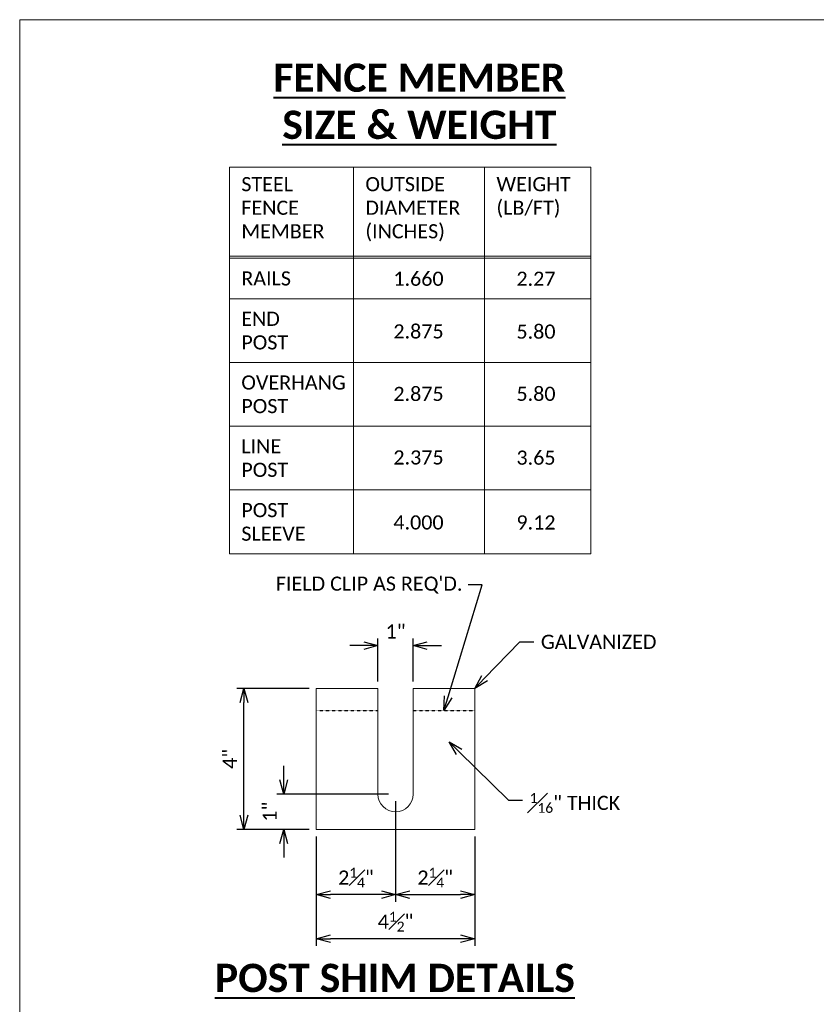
# Model space of a CAD drawing. Extents: x 19125 to 51786, y 27851 to 29201.
# Tile 6 of 13: x 19125 to 19578, y 28641 to 29200. Entities that reach past the tile are written whole.
import ezdxf
from ezdxf import colors
from ezdxf.entities.mleader import LeaderData, LeaderLine
from ezdxf.math import Vec2, Vec3

# ---------------------------------------------------------------- set-up
doc = ezdxf.new("R2010")
doc.units = 0
doc.header["$MEASUREMENT"] = 0
doc.linetypes.add('Wisdot2', pattern=[0.125, 0.0625, -0.0625])
for name, color, linetype, lineweight in [('B_ANNO', 7, 'Continuous', 18), ('B_ANNO_DIM', 7, 'Continuous', 18), ('B_ANNO_TEXT', 7, 'Continuous', 18), ('B_ANNO_TEXT_TITLE', 7, 'Continuous', 40), ('B_DETAIL_HIDDEN', 7, 'Wisdot2', 25), ('B_STEEL', 92, 'Continuous', 18)]:
    doc.layers.add(name, color=color, linetype=linetype, lineweight=lineweight)
doc.layers.add('B_ANNO_NOPLOT', color=47, linetype='Continuous', lineweight=18, plot=False)
doc.styles.add('Annotative', font='calibri.ttf', dxfattribs={"height": 0.0625})
doc.styles.get("Standard").update_dxf_attribs({"font": 'calibri.ttf'})
doc.styles.add('Title', font='calibrib.ttf', dxfattribs={"height": 0.125})
doc.dimstyles.new('Annotative', dxfattribs={"dimscale": 0, "dimtxt": 0.0625, "dimasz": 0.0625, "dimexe": 0.03125, "dimexo": 0.03125, "dimgap": 0.03125, "dimtad": 1, "dimdec": 3, "dimzin": 3, "dimdsep": 46, "dimlunit": 4, "dimtxsty": 'Standard', "dimblk": 'OPEN30', "dimcen": 0.03125, "dimaunit": 1, "dimadec": 0, "dimazin": 3, "dimtfac": 0.75, "dimtdec": 3, "dimtofl": 0, "dimtmove": 0, "dimatfit": 3, "dimldrblk": 'OPEN30', "dimfxl": 1, "dimtfill": 1, "dimfrac": 1, "dimtolj": 1, "dimtzin": 0, "dimarcsym": 0})

# ---------------------------------------------------------------- blocks, each defined once
blk = doc.blocks.new('_Open30')
at = {"color": 0, "linetype": 'ByBlock', "lineweight": -2}
for p, q in [((-1, 0.268), (0, 0)), ((0, 0), (-1, -0.268)), ((0, 0), (-1, 0))]:
    blk.add_line(p, q, dxfattribs=at)
blk = doc.blocks.new('*D49')
at = {"layer": 'B_ANNO_DIM', "color": 0, "lineweight": -2, "transparency": 16777216}
for p, q in [((203.46, 973.3), (203.46, 997.62)), ((223.46, 973.3), (223.46, 997.62)), ((195.43, 993.6), (187.4, 993.6)), ((231.49, 993.6), (239.52, 993.6))]:
    blk.add_line(p, q, dxfattribs=at)
at = {"layer": 'Defpoints', "color": 0, "transparency": 16777216}
for p in [(203.46, 969.28), (223.46, 969.28)]:
    blk.add_point(p, dxfattribs=at)
at = {"layer": 'B_ANNO_DIM', "color": 0, "lineweight": -2, "transparency": 16777216, "xscale": 8.02983, "yscale": 8.02983, "zscale": 8.02983}
blk.add_blockref('_Open30', (203.46, 993.6), dxfattribs=at)
at = {"layer": 'B_ANNO_DIM', "color": 0, "lineweight": -2, "transparency": 16777216, "xscale": 8.02983, "yscale": 8.02983, "zscale": 8.02983, "rotation": 180}
blk.add_blockref('_Open30', (223.46, 993.6), dxfattribs=at)
at = {"layer": 'B_ANNO_DIM', "color": 0, "transparency": 16777216, "insert": (213.46, 1001.64), "char_height": 8.03, "attachment_point": 5, "bg_fill": 3, "box_fill_scale": 1.25, "bg_fill_color": 256, "bg_fill_true_color": 13158600, "bg_fill_transparency": 0}
blk.add_mtext('\\A1;1"', dxfattribs=at)
at = {"layer": 'Defpoints', "color": 0, "transparency": 16777216}
blk.add_point((223.46, 993.6), dxfattribs=at)
blk = doc.blocks.new('*D50')
at = {"layer": 'B_ANNO_DIM', "color": 0, "lineweight": -2, "transparency": 16777216}
for p, q in [((213.46, 905.27), (213.46, 848.21)), ((258.46, 885.27), (258.46, 848.21)), ((221.49, 852.23), (250.43, 852.23))]:
    blk.add_line(p, q, dxfattribs=at)
at = {"layer": 'Defpoints', "color": 0, "transparency": 16777216}
for p in [(213.46, 909.28), (258.46, 889.28), (258.46, 852.23)]:
    blk.add_point(p, dxfattribs=at)
at = {"layer": 'B_ANNO_DIM', "color": 0, "lineweight": -2, "transparency": 16777216, "xscale": 8.02983, "yscale": 8.02983, "zscale": 8.02983, "rotation": 180}
blk.add_blockref('_Open30', (213.46, 852.23), dxfattribs=at)
at = {"layer": 'B_ANNO_DIM', "color": 0, "lineweight": -2, "transparency": 16777216, "xscale": 8.02983, "yscale": 8.02983, "zscale": 8.02983}
blk.add_blockref('_Open30', (258.46, 852.23), dxfattribs=at)
at = {"layer": 'B_ANNO_DIM', "color": 0, "transparency": 16777216, "insert": (235.96, 861.88), "char_height": 8.0298, "attachment_point": 5, "bg_fill": 3, "box_fill_scale": 1.25, "bg_fill_color": 256, "bg_fill_true_color": 13158600, "bg_fill_transparency": 0}
blk.add_mtext('\\A1;2{\\H0.7x;\\S1#4;}"', dxfattribs=at)
blk = doc.blocks.new('*D51')
at = {"layer": 'B_ANNO_DIM', "color": 0, "lineweight": -2, "transparency": 16777216}
for p, q in [((213.46, 905.27), (213.46, 848.21)), ((168.46, 885.27), (168.46, 848.21)), ((205.43, 852.23), (176.49, 852.23))]:
    blk.add_line(p, q, dxfattribs=at)
at = {"layer": 'Defpoints', "color": 0, "transparency": 16777216}
for p in [(213.46, 909.28), (168.46, 889.28), (168.46, 852.23)]:
    blk.add_point(p, dxfattribs=at)
at = {"layer": 'B_ANNO_DIM', "color": 0, "lineweight": -2, "transparency": 16777216, "xscale": 8.02983, "yscale": 8.02983, "zscale": 8.02983, "rotation": 180}
blk.add_blockref('_Open30', (168.46, 852.23), dxfattribs=at)
at = {"layer": 'B_ANNO_DIM', "color": 0, "lineweight": -2, "transparency": 16777216, "xscale": 8.02983, "yscale": 8.02983, "zscale": 8.02983}
blk.add_blockref('_Open30', (213.46, 852.23), dxfattribs=at)
at = {"layer": 'B_ANNO_DIM', "color": 0, "transparency": 16777216, "insert": (190.96, 861.88), "char_height": 8.0298, "attachment_point": 5, "bg_fill": 3, "box_fill_scale": 1.25, "bg_fill_color": 256, "bg_fill_true_color": 13158600, "bg_fill_transparency": 0}
blk.add_mtext('\\A1;2{\\H0.7x;\\S1#4;}"', dxfattribs=at)
blk = doc.blocks.new('*D52')
at = {"layer": 'B_ANNO_DIM', "color": 0, "lineweight": -2, "transparency": 16777216}
for p, q in [((168.46, 885.27), (168.46, 823.17)), ((258.46, 885.27), (258.46, 823.17)), ((250.43, 827.19), (176.49, 827.19))]:
    blk.add_line(p, q, dxfattribs=at)
at = {"layer": 'Defpoints', "color": 0, "transparency": 16777216}
for p in [(168.46, 889.28), (258.46, 889.28), (168.46, 827.19)]:
    blk.add_point(p, dxfattribs=at)
at = {"layer": 'B_ANNO_DIM', "color": 0, "lineweight": -2, "transparency": 16777216, "xscale": 8.02983, "yscale": 8.02983, "zscale": 8.02983, "rotation": 180}
blk.add_blockref('_Open30', (168.46, 827.19), dxfattribs=at)
at = {"layer": 'B_ANNO_DIM', "color": 0, "lineweight": -2, "transparency": 16777216, "xscale": 8.02983, "yscale": 8.02983, "zscale": 8.02983}
blk.add_blockref('_Open30', (258.46, 827.19), dxfattribs=at)
at = {"layer": 'B_ANNO_DIM', "color": 0, "transparency": 16777216, "insert": (213.46, 836.88), "char_height": 8.0298, "attachment_point": 5, "bg_fill": 3, "box_fill_scale": 1.25, "bg_fill_color": 256, "bg_fill_true_color": 13158600, "bg_fill_transparency": 0}
blk.add_mtext('\\A1;4{\\H0.7x;\\S1#2;}"', dxfattribs=at)
blk = doc.blocks.new('*D53')
at = {"layer": 'B_ANNO_DIM', "color": 0, "lineweight": -2, "transparency": 16777216}
for p, q in [((164.45, 969.28), (123.35, 969.28)), ((127.37, 897.31), (127.37, 961.25)), ((164.45, 889.28), (123.35, 889.28))]:
    blk.add_line(p, q, dxfattribs=at)
at = {"layer": 'Defpoints', "color": 0, "transparency": 16777216}
for p in [(127.37, 969.28), (168.46, 969.28), (168.46, 889.28)]:
    blk.add_point(p, dxfattribs=at)
at = {"layer": 'B_ANNO_DIM', "color": 0, "lineweight": -2, "transparency": 16777216, "xscale": 8.02983, "yscale": 8.02983, "zscale": 8.02983}
for p, rotation in [((127.37, 969.28), 90), ((127.37, 889.28), 270)]:
    blk.add_blockref('_Open30', p, dxfattribs=dict(at, rotation=rotation))
at = {"layer": 'B_ANNO_DIM', "color": 0, "transparency": 16777216, "insert": (119.32, 929.28), "char_height": 8.03, "attachment_point": 5, "rotation": 90, "bg_fill": 3, "box_fill_scale": 1.25, "bg_fill_color": 256, "bg_fill_true_color": 13158600, "bg_fill_transparency": 0}
blk.add_mtext('\\A1;4"', dxfattribs=at)
blk = doc.blocks.new('*D54')
at = {"layer": 'B_ANNO_DIM', "color": 0, "lineweight": -2, "transparency": 16777216}
for p, q in [((149.98, 917.31), (149.98, 925.34)), ((209.45, 909.28), (145.97, 909.28)), ((164.45, 889.28), (145.97, 889.28)), ((149.98, 881.25), (149.98, 873.22))]:
    blk.add_line(p, q, dxfattribs=at)
at = {"layer": 'Defpoints', "color": 0, "transparency": 16777216}
for p in [(213.46, 909.28), (168.46, 889.28)]:
    blk.add_point(p, dxfattribs=at)
at = {"layer": 'B_ANNO_DIM', "color": 0, "lineweight": -2, "transparency": 16777216, "xscale": 8.02983, "yscale": 8.02983, "zscale": 8.02983}
for p, rotation in [((149.98, 909.28), 270), ((149.98, 889.28), 90)]:
    blk.add_blockref('_Open30', p, dxfattribs=dict(at, rotation=rotation))
at = {"layer": 'B_ANNO_DIM', "color": 0, "transparency": 16777216, "insert": (141.94, 899.28), "char_height": 8.03, "attachment_point": 5, "rotation": 90, "bg_fill": 3, "box_fill_scale": 1.25, "bg_fill_color": 256, "bg_fill_true_color": 13158600, "bg_fill_transparency": 0}
blk.add_mtext('\\A1;1"', dxfattribs=at)
at = {"layer": 'Defpoints', "color": 0, "transparency": 16777216}
blk.add_point((149.98, 889.28), dxfattribs=at)
blk = doc.blocks.new('*U127')
at = {"layer": 'B_ANNO_NOPLOT', "flags": 128}
blk.add_lwpolyline([(0, 0), (0, 1349.01), (1734.06, 1349.01), (1734.06, 1278.64), (2023.52, 1278.64), (2023.52, 216.8), (1694.67, 216.8), (1694.67, 0)], close=True, dxfattribs=at)
blk = doc.blocks.new('INS_RAILCHAN_BASE')
at = {"layer": 'B_ANNO'}
for p, q in [((189.5263, 1265.3516, 0.8422), (189.5263, 1045.6591, 0.8422)), ((263.958, 1265.3516, 0.8422), (263.958, 1045.6591, 0.8422)), ((119.0659, 1214.7115, 0.8422), (324.3202, 1214.7115, 0.8422)), ((119.0659, 1213.6125, 0.8422), (324.3202, 1213.6125, 0.8422)), ((119.0659, 1190.5228, 0.8422), (324.3202, 1190.5228, 0.8422)), ((119.0659, 1154.3565, 0.8422), (324.3202, 1154.3565, 0.8422)), ((119.0659, 1118.1761, 0.8422), (324.3202, 1118.1761, 0.8422)), ((119.0659, 1081.9672, 0.8422), (324.3202, 1081.9672, 0.8422))]:
    blk.add_line(p, q, dxfattribs=at)
at = {"layer": 'B_ANNO', "elevation": 0.8422}
blk.add_lwpolyline([(119.0659, 1045.6591), (119.0659, 1265.3516), (324.3202, 1265.3516), (324.3202, 1045.6591)], close=True, dxfattribs=at)
at = {"layer": 'B_DETAIL_HIDDEN'}
blk.add_line((223.4604, 956.8104, 0.8422), (258.4604, 956.8104, 0.8422), dxfattribs=at)
at = {"layer": 'B_STEEL', "elevation": 0.8422}
blk.add_lwpolyline([(168.4604, 969.2802), (203.4604, 969.2802), (203.4604, 909.2802, 1), (223.4604, 909.2802), (223.4604, 969.2802), (258.4604, 969.2802), (258.4604, 889.2802), (168.4604, 889.2802)], format="xyb", close=True, dxfattribs=at)
at = {"layer": 'B_ANNO_TEXT', "char_height": 8.02983, "style": 'Annotative'}
for s, insert, width, attachment_point in [('STEEL FENCE MEMBER', (125.8686, 1259.6479, 0.8422), 19.486744, 1), ('OUTSIDE DIAMETER (INCHES)', (196.3291, 1259.6479, 0.8422), 23.257424, 1), ('WEIGHT (LB/FT)', (270.7607, 1259.6479, 0.8422), 3.220255, 1), ('OVERHANG POST', (125.8686, 1136.2663, 0.8422), 14.116963, 4), ('LINE POST', (125.8686, 1100.0717, 0.8422), 5.736416, 4), ('POST SLEEVE', (125.8686, 1063.8132, 0.8422), 9.699672, 4)]:
    blk.add_mtext(s, dxfattribs=dict(at, insert=insert, width=width, attachment_point=attachment_point))
for s, insert, attachment_point in [('RAILS', (125.8686, 1202.0677, 0.8422), 4), ('1.660', (212.2139, 1205.9429, 0.8422), 1), ('2.27', (282.107, 1205.9429, 0.8422), 1), ('END\\PPOST', (125.8686, 1172.4397, 0.8422), 4), ('2.875', (212.2139, 1176.0382, 0.8422), 1), ('5.80', (282.107, 1175.9145, 0.8422), 1), ('2.875', (212.2139, 1140.5527, 0.8422), 1), ('5.80', (282.107, 1140.5992, 0.8422), 1), ('2.375', (212.2139, 1104.4715, 0.8422), 1), ('3.65', (282.107, 1104.3478, 0.8422), 1), ('4.000', (212.2139, 1067.5677, 0.8422), 1), ('9.12', (282.107, 1067.5575, 0.8422), 1)]:
    blk.add_mtext(s, dxfattribs=dict(at, insert=insert, attachment_point=attachment_point))
at = {"layer": 'B_ANNO_TEXT_TITLE', "insert": (136.5459, 1281.1173, 0.8422), "char_height": 16.05966, "width": 180.852064, "attachment_point": 7, "style": 'Title'}
blk.add_mtext('\\pxqc;{\\LFENCE MEMBER SIZE & WEIGHT}', dxfattribs=at)
at = {"layer": 'B_ANNO_TEXT_TITLE', "insert": (110.8821, 804.8271, 0.8422), "char_height": 16.05966, "attachment_point": 4, "style": 'Title'}
blk.add_mtext('{\\LPOST SHIM DETAILS}', dxfattribs=at)
at = {"layer": 'B_ANNO_DIM'}
ml = blk.add_multileader_mtext('Standard', dxfattribs=at)
ml.set_content('GALVANIZED', color=256)
ml.set_leader_properties()
ml.set_arrow_properties(name='OPEN30')
ml.build(insert=Vec2(0, 0))
ml.multileader.update_dxf_attribs({"dogleg_length": 0.0625, "arrow_head_size": 8.0298, "scale": 128.47728})
ctx = ml.context
ctx.base_point, ctx.scale, ctx.char_height, ctx.arrow_head_size, ctx.landing_gap_size, ctx.plane_origin = Vec3(291.9737, 995.6923, 0.8422), 128.47728, 8.02983, 8.0298, 4.0149, Vec3(258.4604, 969.2802, 0.8422)
notes = []
notes.append((ctx, [(0, (1, 1, 0), (283.9439, 995.6923, 0.8422), (1, 0), 8.0298, [(0, [(258.4604, 969.2802, 0.8422)], 0, [])])]))
ctx.mtext.insert, ctx.mtext.flow_direction = Vec3(295.9886, 999.7628, 0.8422), 5
for ctx, leaders in notes:
    for number, flags, end, landing, length, lines in leaders:
        leader = LeaderData()
        leader.index, (leader.has_last_leader_line, leader.has_dogleg_vector, leader.attachment_direction) = number, flags
        leader.last_leader_point, leader.dogleg_vector, leader.dogleg_length = Vec3(end), Vec3(landing), length
        for number, points, colour, breaks in lines:
            line = LeaderLine()
            line.index, line.vertices, line.color, line.breaks = number, Vec3.list(points), colors.encode_raw_color(colour), breaks
            leader.lines.append(line)
        ctx.leaders.append(leader)
for base, p1, p2, text, picture, middle in [((223.4604, 993.6017, 0.8422), (203.4604, 969.2802, 0.8422), (223.4604, 969.2802, 0.8422), '1"', '*D49', (213.4604, 1001.6408, 0.8422)), ((258.4604, 852.2282, 0.8422), (213.4604, 909.2802, 0.8422), (258.4604, 889.2802, 0.8422), '2{\\H0.7x;\\S1#4;}"', '*D50', (235.9604, 861.8835, 0.8422))]:
    dim = blk.add_linear_dim(base=base, p1=p1, p2=p2, text=text, dimstyle='Annotative', dxfattribs=at)
    dim.commit()
    dim.dimension.update_dxf_attribs({"geometry": picture, "text_midpoint": middle})
dim = blk.add_linear_dim(base=(168.4604, 852.2282, 0.8422), p1=(213.4604, 909.2802, 0.8422), p2=(168.4604, 889.2802, 0.8422), text='2{\\H0.7x;\\S1#4;}"', dimstyle='Annotative', dxfattribs=at)
dim.commit()
dim.dimension.update_dxf_attribs({"geometry": '*D51', "text_midpoint": (190.9604, 861.8835, 0.8422)})
dim = blk.add_linear_dim(base=(168.4604, 827.1863, 0.8422), p1=(258.4604, 889.2802, 0.8422), p2=(168.4604, 889.2802, 0.8422), text='4{\\H0.7x;\\S1#2;}"', dimstyle='Annotative', dxfattribs=at)
dim.commit()
dim.dimension.update_dxf_attribs({"geometry": '*D52', "text_midpoint": (213.4604, 836.8753, 0.8422)})
dim = blk.add_linear_dim(base=(127.3666, 969.2802, 0.8422), p1=(168.4604, 889.2802, 0.8422), p2=(168.4604, 969.2802, 0.8422), angle=90, text='4"', dimstyle='Annotative', dxfattribs=at)
dim.commit()
dim.dimension.update_dxf_attribs({"geometry": '*D53', "text_midpoint": (119.3182, 929.2802, 0.8422)})
ml = blk.add_multileader_mtext('Standard', dxfattribs=at)
ml.set_content('\\A1;{\\H0.7x;\\S1#16;}" THICK', color=256)
ml.set_leader_properties()
ml.set_arrow_properties(name='OPEN30')
ml.build(insert=Vec2(0, 0))
ml.multileader.update_dxf_attribs({"dogleg_length": 0.0625, "arrow_head_size": 8.0298, "scale": 128.47728})
ctx = ml.context
ctx.base_point, ctx.scale, ctx.char_height, ctx.arrow_head_size, ctx.landing_gap_size, ctx.plane_origin = Vec3(285.5943, 905.8445, 0.8422), 128.47728, 8.02983, 8.0298, 4.0149, Vec3(243.9292, 938.8853, 0.8422)
notes = []
notes.append((ctx, [(0, (1, 1, 0), (277.5645, 905.8445, 0.8422), (1, 0), 8.0298, [(0, [(243.9292, 938.8853, 0.8422)], 0, [])])]))
ctx.mtext.insert, ctx.mtext.flow_direction = Vec3(289.6093, 909.9089, 0.8422), 5
for ctx, leaders in notes:
    for number, flags, end, landing, length, lines in leaders:
        leader = LeaderData()
        leader.index, (leader.has_last_leader_line, leader.has_dogleg_vector, leader.attachment_direction) = number, flags
        leader.last_leader_point, leader.dogleg_vector, leader.dogleg_length = Vec3(end), Vec3(landing), length
        for number, points, colour, breaks in lines:
            line = LeaderLine()
            line.index, line.vertices, line.color, line.breaks = number, Vec3.list(points), colors.encode_raw_color(colour), breaks
            leader.lines.append(line)
        ctx.leaders.append(leader)
at = {"layer": 'B_DETAIL_HIDDEN'}
blk.add_line((168.4604, 956.8104, 0.8422), (203.4604, 956.8104, 0.8422), dxfattribs=at)
at = {"layer": 'B_ANNO_DIM'}
dim = blk.add_linear_dim(base=(149.9832, 889.2802, 0.8422), p1=(213.4604, 909.2802, 0.8422), p2=(168.4604, 889.2802, 0.8422), angle=90, text='1"', dimstyle='Annotative', dxfattribs=at)
dim.commit()
dim.dimension.update_dxf_attribs({"geometry": '*D54', "text_midpoint": (141.9441, 899.2802, 0.8422)})
ml = blk.add_multileader_mtext('Standard', dxfattribs=at)
ml.set_content("FIELD CLIP AS REQ'D.", color=256)
ml.set_leader_properties()
ml.set_arrow_properties(name='OPEN30')
ml.build(insert=Vec2(0, 0))
ml.multileader.update_dxf_attribs({"dogleg_length": 0.0625, "arrow_head_size": 8.0298, "scale": 128.47728})
ctx = ml.context
ctx.base_point, ctx.scale, ctx.char_height, ctx.arrow_head_size, ctx.landing_gap_size, ctx.plane_origin = Vec3(141.4874, 1028.2018, 0.8422), 128.47728, 8.02983, 8.0298, 4.0149, Vec3(244.2941, 956.2251, 0.8422)
notes = []
notes.append((ctx, [(1, (1, 1, 0), (262.6513, 1028.2018, 0.8422), (-1, 0), 8.0298, [(0, [(240.9604, 956.8104, 0.8422)], 0, [])])]))
ctx.mtext.insert, ctx.mtext.flow_direction = Vec3(145.5023, 1032.8066, 0.8422), 5
for ctx, leaders in notes:
    for number, flags, end, landing, length, lines in leaders:
        leader = LeaderData()
        leader.index, (leader.has_last_leader_line, leader.has_dogleg_vector, leader.attachment_direction) = number, flags
        leader.last_leader_point, leader.dogleg_vector, leader.dogleg_length = Vec3(end), Vec3(landing), length
        for number, points, colour, breaks in lines:
            line = LeaderLine()
            line.index, line.vertices, line.color, line.breaks = number, Vec3.list(points), colors.encode_raw_color(colour), breaks
            leader.lines.append(line)
        ctx.leaders.append(leader)
at = {"layer": 'B_ANNO_NOPLOT', "flags": 128}
blk.add_lwpolyline([(0, 0), (0, 1349.0114), (1734.056, 1349.0114), (1734.056, 1278.6442), (2023.5172, 1278.6442), (2023.5172, 216.8033), (1694.6729, 216.8033), (1694.6729, 0)], close=True, dxfattribs=at)

msp = doc.modelspace()

# ---------------------------------------------------------------- block references
msp.add_blockref('INS_RAILCHAN_BASE', (19125.19, 27851.45, -0.84))

# ---------------------------------------------------------------- next in the draw order: block references
msp.add_blockref('*U127', (19125.19, 27851.45, -0.84))

doc.saveas('drawing.dxf')
